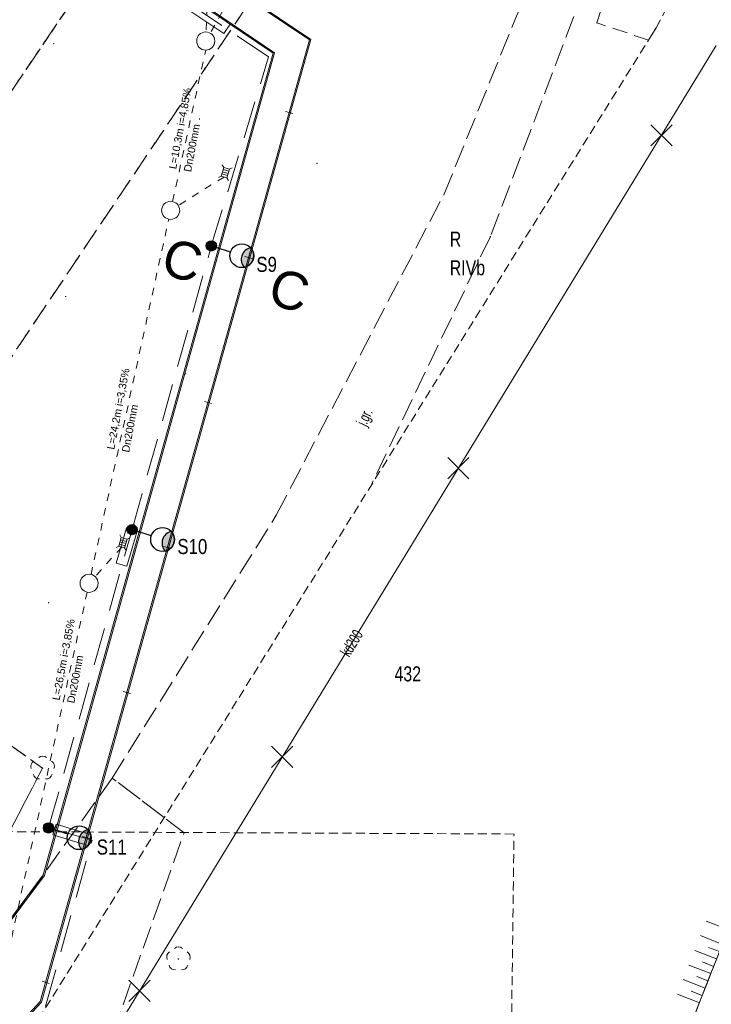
# Model space of a CAD drawing. Header units: metres. Extents: x 6541766 to 6542290, y 5894743 to 5895338.
# Tile 13 of 78: x 6541843 to 6541889, y 5895016 to 5895081. Entities that reach past the tile are written whole.
import ezdxf
from ezdxf.enums import TextEntityAlignment as Align

# ---------------------------------------------------------------- set-up
doc = ezdxf.new("R2010")
doc.units = ezdxf.units.M
for name, pattern in [('0.5_0.5', [1, 0.5, -0.5]), ('1.0_0.5', [1.5, 1, -0.5]), ('1.5_0.5', [2, 1.5, -0.5]), ('2', [0.9, 0.6, -0.3]), ('DASHED', [0.75, 0.5, -0.25]), ('egkk-500', [2, 1.5, -0.5]), ('egug-500', [1, 0.5, -0.5])]:
    doc.linetypes.add(name, pattern=pattern)
for name, color, linetype in [('000 Inne (niezydentyfikowane)', 7, 'Continuous'), ('209-oznaczenie konturu klasyfikacyjnego', 7, 'Continuous'), ('210-oznaczenie konturu użytku gruntowego', 7, 'Continuous'), ('211-numer działki ewidencyjnej', 7, 'Continuous'), ('217-kontur klasyfikacyjny', 7, 'Continuous'), ('218-kontur użytku gruntowego', 7, 'Continuous'), ('219-działka ewidencyjna', 7, 'Continuous'), ('_rozbiórki', 1, 'Continuous'), ('jezdnia', 7, 'Continuous'), ('jezdnia-Atr17', 7, 'Continuous'), ('przewód kanalizacyjny', 7, 'Continuous'), ('przewód kanalizacyjny-Atr1', 7, 'Continuous'), ('zadrzewienie  zakrzewienie', 7, 'Continuous'), ('Zakres', 7, 'Continuous')]:
    doc.layers.add(name, color=color, linetype=linetype)
for name, color, linetype, lineweight in [('_dr opis', 7, 'Continuous', 25), ('_dr_obrzeże 8x30', 210, 'Continuous', 30), ('_dr_ścieki kd', 36, 'Continuous', 30), ('IE - Kable projektowane', 1, 'DASHED', 20), ('IE - podklad', 8, 'Continuous', 9), ('IE - rury ochronne', 5, 'Continuous', 9), ('IE - SŁUP', 1, 'Continuous', 30)]:
    doc.layers.add(name, color=color, linetype=linetype, lineweight=lineweight)
doc.styles.add('ARIAL', font='arial.ttf')
doc.styles.add('MtXpl_Arial10', font='arial.ttf', dxfattribs={"height": 0.2})
doc.styles.add('MtXpl_Arial11', font='arial.ttf', dxfattribs={"height": 0.2})
doc.styles.add('MtXpl_Arial25', font='arial.ttf', dxfattribs={"height": 0.2})
doc.styles.add('MtXpl_Arial6', font='arial.ttf', dxfattribs={"height": 0.2})
doc.styles.add('MtXpl_Arial7', font='arial.ttf', dxfattribs={"height": 0.2})
doc.styles.add('MtXpl_Arial8', font='arial.ttf', dxfattribs={"height": 0.2})
doc.styles.add('MtXpl_Arial9', font='arial.ttf', dxfattribs={"height": 0.2})

# ---------------------------------------------------------------- blocks, each defined once
blk = doc.blocks.new('blok - sanitarne pzt chelmza ng')
at = {"layer": '_dr_ścieki kd', "linetype": '0.5_0.5', "lineweight": 9}
for p, q in [((6542384.316, 5895131.51), (6542355.379, 5895080.53)), ((6542355.173, 5895082.246, 88.662), (6542355.107, 5895080.607, 88.662)), ((6542352.883, 5895069.349), (6542355.083, 5895079.408)), ((6542356.302, 5895070.977, 87.925), (6542353.264, 5895069.081, 87.925)), ((6542347.466, 5895044.577), (6542352.627, 5895068.177)), ((6542349.503, 5895046.4, 87.127), (6542347.739, 5895044.437, 87.127)), ((6542341.554, 5895017.543), (6542347.21, 5895043.405))]:
    blk.add_line(p, q, dxfattribs=at)
at = {"layer": '_dr_ścieki kd', "lineweight": 9, "flags": 128}
for points, elevation in [([(6542356.661, 5895071.498), (6542356.277, 5895071.609), (6542356.11, 5895071.033), (6542356.494, 5895070.922), (6542356.661, 5895071.498)], 87.925), ([(6542356.277, 5895071.609), (6542356.18, 5895071.784)], 87.925), ([(6542356.661, 5895071.498), (6542356.836, 5895071.595)], 87.925), ([(6542356.11, 5895071.033), (6542355.935, 5895070.936)], 87.925), ([(6542356.536, 5895071.066), (6542356.152, 5895071.177)], 87.925), ([(6542356.578, 5895071.21), (6542356.193, 5895071.321)], 87.925), ([(6542356.619, 5895071.354), (6542356.235, 5895071.465)], 87.925), ([(6542356.494, 5895070.922), (6542356.591, 5895070.747)], 87.925), ([(6542349.862, 5895046.921), (6542349.477, 5895047.032), (6542349.311, 5895046.456), (6542349.695, 5895046.345), (6542349.862, 5895046.921)], 87.127), ([(6542349.477, 5895047.032), (6542349.381, 5895047.207)], 87.127), ([(6542349.779, 5895046.633), (6542349.394, 5895046.744)], 87.127), ([(6542349.82, 5895046.777), (6542349.436, 5895046.888)], 87.127), ([(6542349.862, 5895046.921), (6542350.037, 5895047.018)], 87.127), ([(6542349.311, 5895046.456), (6542349.136, 5895046.359)], 87.127), ([(6542349.737, 5895046.489), (6542349.353, 5895046.6)], 87.127), ([(6542349.695, 5895046.345), (6542349.792, 5895046.17)], 87.127)]:
    blk.add_lwpolyline(points, dxfattribs=dict(at, elevation=elevation))
at = {"layer": '_dr_ścieki kd', "lineweight": 9}
for centre in [(6542355.083, 5895080.008), (6542352.755, 5895068.763), (6542347.338, 5895043.991)]:
    blk.add_circle(centre, 0.6, dxfattribs=at)
at = {"layer": '_rozbiórki', "lineweight": 9}
for p, q in [((6542384.644, 5895074.451), (6542386.058, 5895073.037)), ((6542386.058, 5895074.451), (6542384.644, 5895073.037)), ((6542371.156, 5895052.342), (6542372.57, 5895050.928)), ((6542372.57, 5895052.342), (6542371.156, 5895050.928)), ((6542359.459, 5895033.167), (6542360.873, 5895031.753)), ((6542360.873, 5895033.167), (6542359.459, 5895031.753)), ((6542349.982, 5895017.632), (6542351.396, 5895016.218)), ((6542351.396, 5895017.632), (6542349.982, 5895016.218))]:
    blk.add_line(p, q, dxfattribs=at)
at = {"layer": 'przewód kanalizacyjny', "color": 34, "linetype": 'Continuous', "lineweight": 9}
blk.add_line((6542336.24, 5894993.24), (6542388.99, 5895079.71), dxfattribs=at)
at = {"layer": '_dr_ścieki kd', "linetype": '0.5_0.5', "lineweight": 9}
for s, style, p in [('L=10,3m i=4,85%', 'MtXpl_Arial10', (6542353.119, 5895071.469)), ('Dn200mm', 'MtXpl_Arial11', (6542354.105, 5895071.279)), ('L=24,2m i=3,35%', 'MtXpl_Arial8', (6542349.006, 5895052.844)), ('Dn200mm', 'MtXpl_Arial9', (6542349.991, 5895052.654)), ('L=26,5m i=3,85%', 'MtXpl_Arial6', (6542345.371, 5895036.187)), ('Dn200mm', 'MtXpl_Arial7', (6542346.356, 5895035.997))]:
    blk.add_text(s, height=0.5, rotation=79.24026, dxfattribs=dict(at, style=style)).set_placement(p)
at = {"layer": 'przewód kanalizacyjny-Atr1', "color": 34, "lineweight": 9, "width": 0.667}
blk.add_text('kd200', height=0.75, rotation=58.615, dxfattribs=at).set_placement((6542364.3, 5895039.24), align=Align.MIDDLE_LEFT)
blk = doc.blocks.new('blok - podklad szary rfqfqw')
at = {"color": 8, "lineweight": 9}
for p, q in [((6541857.824, 5895082.874), (6541861.974, 5895080.084)), ((6541861.974, 5895080.084), (6541844.097, 5895016.209)), ((6541844.097, 5895016.209), (6541833.5, 5895004.884))]:
    blk.add_line(p, q, dxfattribs=at)
at = {"color": 8, "linetype": 'ByBlock', "lineweight": 9}
for p, q in [((6541860.867, 5895075.202), (6541860.385, 5895075.336)), ((6541858.172, 5895065.572), (6541857.69, 5895065.706)), ((6541855.477, 5895055.942), (6541854.995, 5895056.076)), ((6541852.782, 5895046.312), (6541852.3, 5895046.446)), ((6541850.087, 5895036.682), (6541849.605, 5895036.816)), ((6541847.391, 5895027.052), (6541846.91, 5895027.186)), ((6541844.696, 5895017.422), (6541844.215, 5895017.557))]:
    blk.add_line(p, q, dxfattribs=at)
at = {"color": 8, "linetype": 'Continuous', "lineweight": 9}
for centre, start, end in [((6541844.25, 5895032.12), 49.272, 130.728), ((6541843.87, 5895031.844), 121.308, 202.548), ((6541844.63, 5895031.844), 337.452, 58.692), ((6541844.015, 5895031.396), 193.221, 274.871), ((6541844.485, 5895031.396), 265.129, 346.779), ((6541852.89, 5895019.164), 121.308, 202.548), ((6541853.27, 5895019.44), 49.272, 130.728), ((6541853.65, 5895019.164), 337.452, 58.692), ((6541853.035, 5895018.716), 193.221, 274.871), ((6541853.505, 5895018.716), 265.129, 346.779)]:
    blk.add_arc(centre, 0.4, start, end, dxfattribs=at)
at = {"color": 8, "linetype": 'Continuous', "lineweight": 9, "extrusion": (0, 0, -1)}
for points in [[(-6541881.028, 5895081.178), (-6541881.028, 5895081.242), (-6541881.015, 5895081.21)], [(-6541881.028, 5895081.242), (-6541881.06, 5895081.165), (-6541881.06, 5895081.255)], [(-6541881.028, 5895081.242), (-6541881.028, 5895081.178), (-6541881.06, 5895081.165)], [(-6541881.06, 5895081.255), (-6541881.06, 5895081.165), (-6541881.092, 5895081.178)], [(-6541881.06, 5895081.255), (-6541881.092, 5895081.178), (-6541881.092, 5895081.242)], [(-6541881.092, 5895081.242), (-6541881.092, 5895081.178), (-6541881.105, 5895081.21)], [(-6541844.958, 5895079.808), (-6541844.958, 5895079.872), (-6541844.945, 5895079.84)], [(-6541844.958, 5895079.872), (-6541844.99, 5895079.795), (-6541844.99, 5895079.885)], [(-6541844.958, 5895079.872), (-6541844.958, 5895079.808), (-6541844.99, 5895079.795)], [(-6541844.99, 5895079.885), (-6541844.99, 5895079.795), (-6541845.022, 5895079.808)], [(-6541844.99, 5895079.885), (-6541845.022, 5895079.808), (-6541845.022, 5895079.872)], [(-6541845.022, 5895079.872), (-6541845.022, 5895079.808), (-6541845.035, 5895079.84)], [(-6541854.638, 5895074.798), (-6541854.638, 5895074.862), (-6541854.625, 5895074.83)], [(-6541854.638, 5895074.862), (-6541854.67, 5895074.785), (-6541854.67, 5895074.875)], [(-6541854.638, 5895074.862), (-6541854.638, 5895074.798), (-6541854.67, 5895074.785)], [(-6541854.67, 5895074.875), (-6541854.67, 5895074.785), (-6541854.702, 5895074.798)], [(-6541854.67, 5895074.875), (-6541854.702, 5895074.798), (-6541854.702, 5895074.862)], [(-6541854.702, 5895074.862), (-6541854.702, 5895074.798), (-6541854.715, 5895074.83)], [(-6541862.438, 5895071.848), (-6541862.438, 5895071.912), (-6541862.425, 5895071.88)], [(-6541862.438, 5895071.912), (-6541862.47, 5895071.835), (-6541862.47, 5895071.925)], [(-6541862.438, 5895071.912), (-6541862.438, 5895071.848), (-6541862.47, 5895071.835)], [(-6541862.47, 5895071.925), (-6541862.47, 5895071.835), (-6541862.502, 5895071.848)], [(-6541862.47, 5895071.925), (-6541862.502, 5895071.848), (-6541862.502, 5895071.912)], [(-6541862.502, 5895071.912), (-6541862.502, 5895071.848), (-6541862.515, 5895071.88)], [(-6541870.868, 5895069.768), (-6541870.868, 5895069.832), (-6541870.855, 5895069.8)], [(-6541870.868, 5895069.832), (-6541870.9, 5895069.755), (-6541870.9, 5895069.845)], [(-6541870.868, 5895069.832), (-6541870.868, 5895069.768), (-6541870.9, 5895069.755)], [(-6541870.9, 5895069.845), (-6541870.9, 5895069.755), (-6541870.932, 5895069.768)], [(-6541870.9, 5895069.845), (-6541870.932, 5895069.768), (-6541870.932, 5895069.832)], [(-6541870.932, 5895069.832), (-6541870.932, 5895069.768), (-6541870.945, 5895069.8)], [(-6541873.958, 5895066.998), (-6541873.958, 5895067.062), (-6541873.945, 5895067.03)], [(-6541873.958, 5895067.062), (-6541873.99, 5895066.985), (-6541873.99, 5895067.075)], [(-6541873.958, 5895067.062), (-6541873.958, 5895066.998), (-6541873.99, 5895066.985)], [(-6541873.99, 5895067.075), (-6541873.99, 5895066.985), (-6541874.022, 5895066.998)], [(-6541873.99, 5895067.075), (-6541874.022, 5895066.998), (-6541874.022, 5895067.062)], [(-6541874.022, 5895067.062), (-6541874.022, 5895066.998), (-6541874.035, 5895067.03)], [(-6541845.748, 5895063.008), (-6541845.748, 5895063.072), (-6541845.735, 5895063.04)], [(-6541845.748, 5895063.072), (-6541845.78, 5895062.995), (-6541845.78, 5895063.085)], [(-6541845.748, 5895063.072), (-6541845.748, 5895063.008), (-6541845.78, 5895062.995)], [(-6541845.78, 5895063.085), (-6541845.78, 5895062.995), (-6541845.812, 5895063.008)], [(-6541845.78, 5895063.085), (-6541845.812, 5895063.008), (-6541845.812, 5895063.072)], [(-6541845.812, 5895063.072), (-6541845.812, 5895063.008), (-6541845.825, 5895063.04)], [(-6541853.728, 5895057.868), (-6541853.728, 5895057.932), (-6541853.715, 5895057.9)], [(-6541853.728, 5895057.932), (-6541853.76, 5895057.855), (-6541853.76, 5895057.945)], [(-6541853.728, 5895057.932), (-6541853.728, 5895057.868), (-6541853.76, 5895057.855)], [(-6541853.76, 5895057.945), (-6541853.76, 5895057.855), (-6541853.792, 5895057.868)], [(-6541853.76, 5895057.945), (-6541853.792, 5895057.868), (-6541853.792, 5895057.932)], [(-6541853.792, 5895057.932), (-6541853.792, 5895057.868), (-6541853.805, 5895057.9)], [(-6541859.738, 5895048.488), (-6541859.738, 5895048.552), (-6541859.725, 5895048.52)], [(-6541859.738, 5895048.552), (-6541859.77, 5895048.475), (-6541859.77, 5895048.565)], [(-6541859.738, 5895048.552), (-6541859.738, 5895048.488), (-6541859.77, 5895048.475)], [(-6541859.77, 5895048.565), (-6541859.77, 5895048.475), (-6541859.802, 5895048.488)], [(-6541859.77, 5895048.565), (-6541859.802, 5895048.488), (-6541859.802, 5895048.552)], [(-6541859.802, 5895048.552), (-6541859.802, 5895048.488), (-6541859.815, 5895048.52)], [(-6541844.618, 5895042.732), (-6541844.65, 5895042.655), (-6541844.65, 5895042.745)], [(-6541844.65, 5895042.745), (-6541844.65, 5895042.655), (-6541844.682, 5895042.668)], [(-6541844.65, 5895042.745), (-6541844.682, 5895042.668), (-6541844.682, 5895042.732)], [(-6541844.618, 5895042.668), (-6541844.618, 5895042.732), (-6541844.605, 5895042.7)], [(-6541844.618, 5895042.732), (-6541844.618, 5895042.668), (-6541844.65, 5895042.655)], [(-6541844.682, 5895042.732), (-6541844.682, 5895042.668), (-6541844.695, 5895042.7)], [(-6541844.215, 5895031.685), (-6541844.215, 5895031.755), (-6541844.2, 5895031.72)], [(-6541844.215, 5895031.755), (-6541844.25, 5895031.67), (-6541844.25, 5895031.77)], [(-6541844.215, 5895031.755), (-6541844.215, 5895031.685), (-6541844.25, 5895031.67)], [(-6541844.25, 5895031.77), (-6541844.25, 5895031.67), (-6541844.285, 5895031.685)], [(-6541844.25, 5895031.77), (-6541844.285, 5895031.685), (-6541844.285, 5895031.755)], [(-6541844.285, 5895031.755), (-6541844.285, 5895031.685), (-6541844.3, 5895031.72)], [(-6541848.848, 5895031.028), (-6541848.848, 5895031.092), (-6541848.835, 5895031.06)], [(-6541848.848, 5895031.028), (-6541848.848, 5895031.092), (-6541848.835, 5895031.06)], [(-6541848.848, 5895031.092), (-6541848.88, 5895031.015), (-6541848.88, 5895031.105)], [(-6541848.848, 5895031.092), (-6541848.88, 5895031.015), (-6541848.88, 5895031.105)], [(-6541848.848, 5895031.092), (-6541848.848, 5895031.028), (-6541848.88, 5895031.015)], [(-6541848.848, 5895031.092), (-6541848.848, 5895031.028), (-6541848.88, 5895031.015)], [(-6541848.88, 5895031.105), (-6541848.88, 5895031.015), (-6541848.912, 5895031.028)], [(-6541848.88, 5895031.105), (-6541848.912, 5895031.028), (-6541848.912, 5895031.092)], [(-6541848.88, 5895031.105), (-6541848.88, 5895031.015), (-6541848.912, 5895031.028)], [(-6541848.88, 5895031.105), (-6541848.912, 5895031.028), (-6541848.912, 5895031.092)], [(-6541848.912, 5895031.092), (-6541848.912, 5895031.028), (-6541848.925, 5895031.06)], [(-6541848.912, 5895031.092), (-6541848.912, 5895031.028), (-6541848.925, 5895031.06)], [(-6541853.618, 5895027.388), (-6541853.618, 5895027.452), (-6541853.605, 5895027.42)], [(-6541853.618, 5895027.452), (-6541853.65, 5895027.375), (-6541853.65, 5895027.465)], [(-6541853.618, 5895027.452), (-6541853.618, 5895027.388), (-6541853.65, 5895027.375)], [(-6541853.65, 5895027.465), (-6541853.65, 5895027.375), (-6541853.682, 5895027.388)], [(-6541853.65, 5895027.465), (-6541853.682, 5895027.388), (-6541853.682, 5895027.452)], [(-6541853.682, 5895027.452), (-6541853.682, 5895027.388), (-6541853.695, 5895027.42)], [(-6541853.235, 5895019.005), (-6541853.235, 5895019.075), (-6541853.22, 5895019.04)], [(-6541853.238, 5895019.008), (-6541853.238, 5895019.072), (-6541853.225, 5895019.04)], [(-6541853.235, 5895019.075), (-6541853.27, 5895018.99), (-6541853.27, 5895019.09)], [(-6541853.235, 5895019.075), (-6541853.235, 5895019.005), (-6541853.27, 5895018.99)], [(-6541853.238, 5895019.072), (-6541853.27, 5895018.995), (-6541853.27, 5895019.085)], [(-6541853.238, 5895019.072), (-6541853.238, 5895019.008), (-6541853.27, 5895018.995)], [(-6541853.27, 5895019.09), (-6541853.27, 5895018.99), (-6541853.305, 5895019.005)], [(-6541853.27, 5895019.09), (-6541853.305, 5895019.005), (-6541853.305, 5895019.075)], [(-6541853.27, 5895019.085), (-6541853.27, 5895018.995), (-6541853.302, 5895019.008)], [(-6541853.27, 5895019.085), (-6541853.302, 5895019.008), (-6541853.302, 5895019.072)], [(-6541853.302, 5895019.072), (-6541853.302, 5895019.008), (-6541853.315, 5895019.04)], [(-6541853.305, 5895019.075), (-6541853.305, 5895019.005), (-6541853.32, 5895019.04)]]:
    blk.add_solid(points, dxfattribs=at)
at = {"layer": '000 Inne (niezydentyfikowane)', "color": 8, "linetype": 'Continuous', "lineweight": 9}
for p, q in [((6541889.78, 5895020.99), (6541888.32, 5895021.56)), ((6541889.4, 5895020.01), (6541887.94, 5895020.59)), ((6541889.02, 5895019.04), (6541887.56, 5895019.61)), ((6541889.21, 5895019.53), (6541888.48, 5895019.81)), ((6541888.63, 5895018.07), (6541887.17, 5895018.64)), ((6541888.82, 5895018.55), (6541888.09, 5895018.84)), ((6541888.25, 5895017.1), (6541886.79, 5895017.67)), ((6541888.44, 5895017.58), (6541887.71, 5895017.87)), ((6541887.87, 5895016.13), (6541886.42, 5895016.7)), ((6541888.06, 5895016.61), (6541887.33, 5895016.9))]:
    blk.add_line(p, q, dxfattribs=at)
at = {"layer": '217-kontur klasyfikacyjny', "color": 8, "linetype": 'egkk-500', "lineweight": 9}
for p, q in [((6541861.21, 5895087.38), (6541819.67, 5895025.49)), ((6541817.4, 5895040), (6541848.56, 5895086.12)), ((6541885.98, 5895011.33), (6541895.87, 5895036.45)), ((6541895.87, 5895036.45), (6541885.98, 5895011.33))]:
    blk.add_line(p, q, dxfattribs=at)
at = {"layer": '218-kontur użytku gruntowego', "color": 8, "linetype": 'egug-500', "lineweight": 9}
for p, q in [((6541819.67, 5895025.49), (6541861.21, 5895087.38)), ((6541861.21, 5895087.38), (6541819.67, 5895025.49)), ((6541848.56, 5895086.12), (6541817.4, 5895040)), ((6541817.4, 5895040), (6541848.56, 5895086.12)), ((6541885.98, 5895011.33), (6541895.87, 5895036.45)), ((6541895.87, 5895036.45), (6541885.98, 5895011.33))]:
    blk.add_line(p, q, dxfattribs=at)
at = {"layer": '219-działka ewidencyjna', "color": 8, "linetype": '0.5_0.5', "lineweight": 9}
for p, q in [((6541851.82, 5895090.95), (6541811.72, 5895031.59)), ((6541819.67, 5895025.49), (6541861.21, 5895087.38)), ((6541895.87, 5895036.45), (6541885.98, 5895011.33))]:
    blk.add_line(p, q, dxfattribs=at)
at = {"layer": '_dr_obrzeże 8x30', "color": 8, "lineweight": 9}
for p, q in [((6541857.824, 5895082.874), (6541861.974, 5895080.084)), ((6541857.869, 5895082.94), (6541862.066, 5895080.118)), ((6541855.419, 5895081.984), (6541859.565, 5895079.197)), ((6541855.463, 5895082.051), (6541859.658, 5895079.231)), ((6541861.974, 5895080.084), (6541844.097, 5895016.209)), ((6541862.066, 5895080.118), (6541844.169, 5895016.169)), ((6541859.565, 5895079.197), (6541844.294, 5895024.631)), ((6541859.658, 5895079.231), (6541844.367, 5895024.595)), ((6541844.294, 5895024.631), (6541840.39, 5895019.39)), ((6541844.367, 5895024.595), (6541840.453, 5895019.34)), ((6541844.097, 5895016.209), (6541833.5, 5895004.884)), ((6541844.169, 5895016.169), (6541833.559, 5895004.829))]:
    blk.add_line(p, q, dxfattribs=at)
at = {"layer": 'jezdnia', "color": 8, "linetype": '1.5_0.5', "lineweight": 9}
for p, q in [((6541870.9, 5895069.8), (6541876.17, 5895082.76)), ((6541879.54, 5895081.64), (6541873.99, 5895067.03)), ((6541859.77, 5895048.52), (6541870.9, 5895069.8)), ((6541873.99, 5895067.03), (6541866.062, 5895050.484)), ((6541848.88, 5895031.06), (6541859.77, 5895048.52)), ((6541848.88, 5895031.06), (6541841.12, 5895020.18)), ((6541848.88, 5895031.06), (6541841.12, 5895020.18)), ((6541852.323, 5895028.432), (6541848.88, 5895031.06)), ((6541852.323, 5895028.432), (6541848.88, 5895031.06)), ((6541853.65, 5895027.42), (6541848.88, 5895031.06)), ((6541846.91, 5895008.46), (6541853.65, 5895027.42))]:
    blk.add_line(p, q, dxfattribs=at)
at = {"layer": 'zadrzewienie  zakrzewienie', "color": 8, "linetype": '1.0_0.5', "lineweight": 9}
for p, q in [((6541891.51, 5895093.22), (6541885, 5895080.88)), ((6541881.06, 5895081.21), (6541884.15, 5895090.8)), ((6541884.49, 5895080.07), (6541881.06, 5895081.21)), ((6541885, 5895080.88), (6541884.49, 5895080.07)), ((6541830.09, 5895041.79), (6541844.25, 5895031.72)), ((6541844.25, 5895031.72), (6541830.09, 5895041.79)), ((6541844.25, 5895031.72), (6541840.8, 5895025.09)), ((6541840.8, 5895025.09), (6541844.25, 5895031.72))]:
    blk.add_line(p, q, dxfattribs=at)
at = {"layer": 'Zakres', "color": 8, "linetype": '2', "lineweight": 9}
for p, q in [((6541885, 5895080.88), (6541918.51, 5895144.38)), ((6541885, 5895080.88), (6541918.51, 5895144.38)), ((6541885, 5895080.88), (6541918.51, 5895144.38)), ((6541885, 5895080.88), (6541918.51, 5895144.38)), ((6541843.02, 5895013.5), (6541885, 5895080.88)), ((6541843.02, 5895013.5), (6541885, 5895080.88)), ((6541843.02, 5895013.5), (6541885, 5895080.88)), ((6541843.02, 5895013.5), (6541885, 5895080.88)), ((6541875.56, 5895027.34), (6541799.19, 5895027.7)), ((6541874.51, 5894946.2), (6541875.56, 5895027.34))]:
    blk.add_line(p, q, dxfattribs=at)
at = {"layer": '209-oznaczenie konturu klasyfikacyjnego', "color": 8, "linetype": 'Continuous', "lineweight": 9, "width": 0.79}
blk.add_text('RIVb', height=1, dxfattribs=at).set_placement((6541871.29, 5895065.45), align=Align.TOP_LEFT)
at = {"layer": '210-oznaczenie konturu użytku gruntowego', "color": 8, "linetype": 'Continuous', "lineweight": 9, "width": 0.79}
blk.add_text('R', height=1, dxfattribs=at).set_placement((6541871.29, 5895066.35))
at = {"layer": '211-numer działki ewidencyjnej', "color": 8, "linetype": 'Continuous', "lineweight": 9, "width": 0.79}
blk.add_text('432', height=1, dxfattribs=at).set_placement((6541867.622, 5895037.477))
at = {"layer": '_dr opis', "color": 8, "lineweight": 9, "style": 'MtXpl_Arial25'}
blk.add_text('C     C', height=2.5, rotation=344.36512, dxfattribs=at).set_placement((6541851.99, 5895064.572))
at = {"layer": 'jezdnia-Atr17', "color": 8, "lineweight": 9, "width": 0.667}
blk.add_text('j.gr.', height=0.75, rotation=64.399, dxfattribs=at).set_placement((6541865.73, 5895054.37))
blk.add_text('j.gr.', height=0.75, rotation=64.399, dxfattribs=at).set_placement((6541865.73, 5895054.37))
blk = doc.blocks.new('BLOK - IE fewafdeaw')
at = {"layer": 'IE - SŁUP', "ltscale": 0.75}
for points in [[(6541655.793, 5895066.4, 1), (6541655.118, 5895066.4, 1)], [(6541658.07, 5895066.279, 0.57735), (6541657.65, 5895064.974, 0.57735)], [(6541650.529, 5895047.556, 1), (6541649.854, 5895047.556, 1)], [(6541652.806, 5895047.435, 0.57735), (6541652.385, 5895046.129, 0.57735)], [(6541644.984, 5895027.745, 1), (6541644.309, 5895027.745, 1)], [(6541647.261, 5895027.624, 0.57735), (6541646.841, 5895026.318, 0.57735)]]:
    blk.add_hatch(color=8, dxfattribs=at).paths.add_polyline_path(points)
at = {"layer": 'IE - Kable projektowane', "color": 8, "ltscale": 5}
for p, q in [((6541659.255, 5895078.955, 86.721), (6541649.56, 5895085.473, 86.721)), ((6541655.456, 5895066.4, 86.721), (6541659.255, 5895078.955, 86.721)), ((6541650.191, 5895047.556, 86.721), (6541655.456, 5895066.4, 86.721)), ((6541644.647, 5895027.745, 86.721), (6541650.191, 5895047.556, 86.721)), ((6541647.536, 5895026.936, 86.721), (6541644.647, 5895027.745, 86.721)), ((6541644.45, 5895015.909, 86.721), (6541647.536, 5895026.936, 86.721))]:
    blk.add_line(p, q, dxfattribs=at)
at = {"layer": 'IE - rury ochronne', "color": 8, "lineweight": 9}
for p, q in [((6541649.768, 5895085.782, 86.721), (6541656.705, 5895081.119, 86.721)), ((6541656.289, 5895080.5, 86.721), (6541649.352, 5895085.163, 86.721)), ((6541656.705, 5895081.119, 86.721), (6541656.289, 5895080.5, 86.721)), ((6541649.127, 5895045.337, -86.721), (6541649.824, 5895047.668, -86.721)), ((6541649.824, 5895047.668, -86.721), (6541650.538, 5895047.45, -86.721)), ((6541650.538, 5895047.45, -86.721), (6541649.84, 5895045.119, -86.721)), ((6541649.84, 5895045.119, -86.721), (6541649.127, 5895045.337, -86.721)), ((6541644.933, 5895027.278, 86.721), (6541645.15, 5895027.991, 86.721)), ((6541645.15, 5895027.991, 86.721), (6541647.481, 5895027.294, 86.721)), ((6541647.264, 5895026.58, 86.721), (6541644.933, 5895027.278, 86.721)), ((6541647.481, 5895027.294, 86.721), (6541647.264, 5895026.58, 86.721))]:
    blk.add_line(p, q, dxfattribs=at)
at = {"layer": 'IE - SŁUP', "color": 8, "ltscale": 0.75}
for p, q in [((6541655.777, 5895066.297), (6541655.134, 5895066.504)), ((6541655.559, 5895066.722), (6541655.352, 5895066.079)), ((6541656.729, 5895065.99), (6541655.777, 5895066.297)), ((6541650.513, 5895047.453, 86.721), (6541649.87, 5895047.659, 86.721)), ((6541650.295, 5895047.877, 86.721), (6541650.088, 5895047.235, 86.721)), ((6541651.465, 5895047.146, 86.721), (6541650.513, 5895047.453, 86.721)), ((6541644.968, 5895027.642, 86.721), (6541644.325, 5895027.848, 86.721)), ((6541644.75, 5895028.066, 86.721), (6541644.543, 5895027.424, 86.721)), ((6541645.92, 5895027.335, 86.721), (6541644.968, 5895027.642, 86.721))]:
    blk.add_line(p, q, dxfattribs=at)
for centre, radius in [((6541655.456, 5895066.4), 0.338), ((6541657.483, 5895065.748), 0.792), ((6541650.191, 5895047.556, 86.721), 0.338), ((6541652.219, 5895046.904, 86.721), 0.792), ((6541644.647, 5895027.745, 86.721), 0.338), ((6541646.674, 5895027.093, 86.721), 0.792)]:
    blk.add_circle(centre, radius, dxfattribs=at)
for centre, start, end in [((6541658.237, 5895065.505), 102.1605, 222.1605), ((6541657.483, 5895065.748), 282.1605, 42.1605), ((6541652.973, 5895046.661, 86.721), 102.16043, 222.16043), ((6541652.219, 5895046.904, 86.721), 282.16043, 42.16043), ((6541647.428, 5895026.85, 86.721), 102.1605, 222.1605), ((6541646.674, 5895027.093, 86.721), 282.1605, 42.1605)]:
    blk.add_arc(centre, 0.792, start, end, dxfattribs=at)
at = {"layer": 'IE - SŁUP', "color": 8, "style": 'ARIAL', "width": 0.8}
for s, p in [('S9', (6541658.448, 5895064.674)), ('S10', (6541653.2, 5895045.934)), ('S11', (6541647.846, 5895025.974))]:
    blk.add_text(s, height=1, dxfattribs=at).set_placement(p)

msp = doc.modelspace()

# ---------------------------------------------------------------- block references
at = {"layer": '_dr_ścieki kd', "lineweight": 9}
msp.add_blockref('blok - sanitarne pzt chelmza ng', (-500, 0), dxfattribs=at)
at = {"layer": 'IE - Kable projektowane'}
msp.add_blockref('BLOK - IE fewafdeaw', (200, 0), dxfattribs=at)
at = {"layer": 'IE - podklad'}
msp.add_blockref('blok - podklad szary rfqfqw', (0, 0), dxfattribs=at)

doc.saveas('drawing.dxf')
